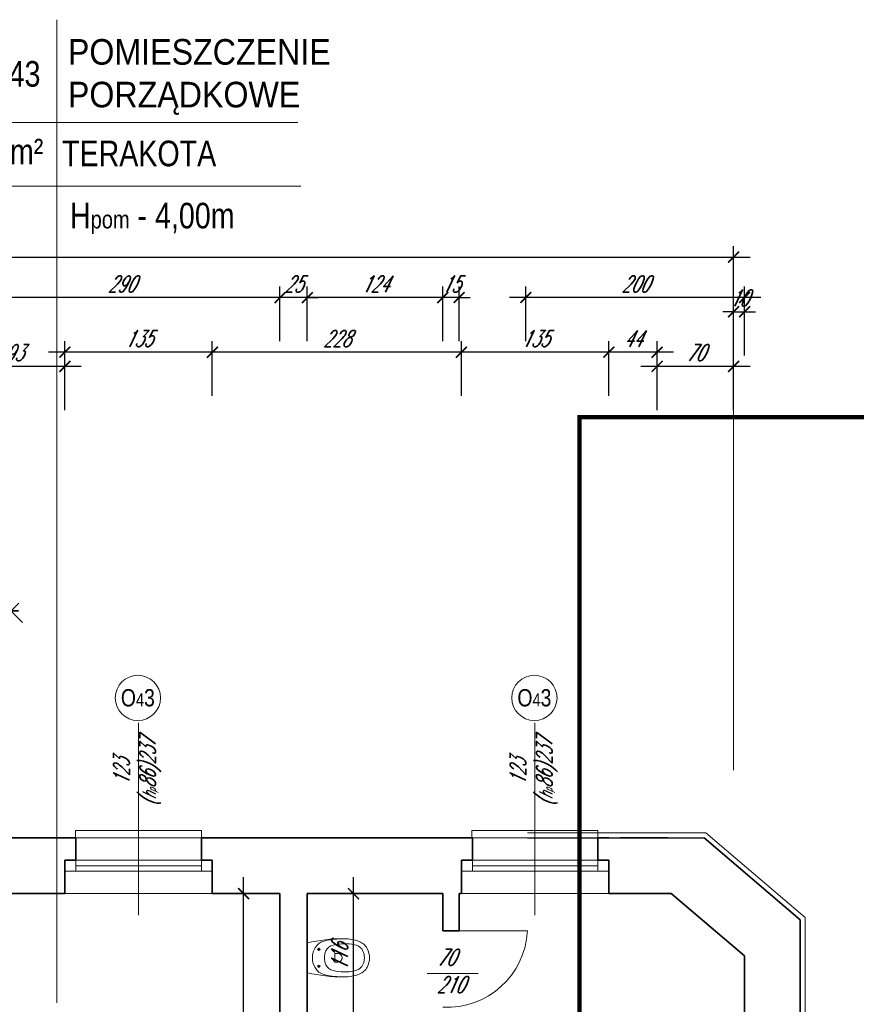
# Model space of a CAD drawing. Header units: millimetres. Extents: x 402 to 79005, y -7782 to 89952.
# Tile 59 of 256: x 25278 to 26044, y 15298 to 16199. Entities that reach past the tile are written whole.
import ezdxf

# ---------------------------------------------------------------- set-up
doc = ezdxf.new("R2010")
doc.units = ezdxf.units.MM
doc.header["$LTSCALE"] = 10
doc.linetypes.add('DASHED', pattern=[19.05, 12.7, -6.35])
doc.layers.get('0').update_dxf_attribs({"lineweight": 0})
doc.layers.get('Defpoints').update_dxf_attribs({"color": 253})
for name, color, linetype, lineweight in [('01 parter - ściany', 253, 'Continuous', 35), ('03-01_okna', 253, 'Continuous', 15), ('03_drzwi', 253, 'Continuous', 15), ('04-1_widok', 253, 'Continuous', 5), ('05-01_wymiary', 253, 'Continuous', 5), ('05-03_opis', 253, 'Continuous', 5), ('07_wyposażenie', 253, 'Continuous', 5), ('0_A_GRANICA OPRACOWANIA', 1, 'Continuous', 0), ('0_A_ŚCIANY ', 253, 'Continuous', 30)]:
    doc.layers.add(name, color=color, linetype=linetype, lineweight=lineweight)
doc.styles.add('ariel', font='ARIAL.TTF', dxfattribs={"width": 0.8})
doc.styles.add('ariel_wym', font='simplex.shx', dxfattribs={"width": 0.65, "oblique": 25})
doc.dimstyles.new('ariel 50', dxfattribs={"dimtxt": 15, "dimasz": 10, "dimexe": 10, "dimexo": 0, "dimgap": 5, "dimtad": 1, "dimdec": 1, "dimrnd": 0.5, "dimtxsty": 'ariel_wym', "dimblk": 'ARCHTICK', "dimcen": 2.5, "dimdle": 15, "dimazin": 0, "dimtfac": 1, "dimtdec": 1, "dimtix": 1, "dimtmove": 0, "dimatfit": 3, "dimldrblk": 'DOT', "dimfxl": 0, "dimarcsym": 0})
doc.dimstyles.new('ariel 50 wnętrze', dxfattribs={"dimtxt": 15, "dimasz": 10, "dimexe": 10, "dimexo": 0, "dimgap": 5, "dimtad": 1, "dimdec": 1, "dimrnd": 0.5, "dimtxsty": 'ariel_wym', "dimblk": 'ARCHTICK', "dimcen": 2.5, "dimdle": 15, "dimazin": 0, "dimtfac": 1, "dimtdec": 1, "dimtix": 1, "dimtmove": 0, "dimatfit": 3, "dimldrblk": 'DOT', "dimfxl": 0, "dimarcsym": 0})

# ---------------------------------------------------------------- blocks, each defined once
blk = doc.blocks.new('_ArchTick')
at = {"color": 0, "linetype": 'ByBlock', "const_width": 0.15}
blk.add_lwpolyline([(-0.5, -0.5), (0.5, 0.5)], dxfattribs=at)
blk = doc.blocks.new('*D3154')
at = {"layer": '05-01_wymiary', "color": 0, "lineweight": -2}
for p, q in [((25861.63, 15841.71), (25861.63, 15891.71)), ((25931.63, 15841.71), (25931.63, 15891.71)), ((25946.63, 15881.71), (25846.63, 15881.71))]:
    blk.add_line(p, q, dxfattribs=at)
at = {"layer": 'Defpoints', "color": 0, "lineweight": 0}
for p in [(25861.63, 15881.71), (25861.63, 15437.4), (25931.63, 15362.4)]:
    blk.add_point(p, dxfattribs=at)
at = {"layer": '05-01_wymiary', "color": 0, "lineweight": -2, "xscale": 10, "yscale": 10, "zscale": 10, "rotation": 180}
blk.add_blockref('_ArchTick', (25861.63, 15881.71), dxfattribs=at)
at = {"layer": '05-01_wymiary', "color": 0, "lineweight": -2, "xscale": 10, "yscale": 10, "zscale": 10}
blk.add_blockref('_ArchTick', (25931.63, 15881.71), dxfattribs=at)
at = {"layer": '05-01_wymiary', "color": 0, "insert": (25896.63, 15894.21), "char_height": 15, "attachment_point": 5, "style": 'ariel_wym'}
blk.add_mtext('70', dxfattribs=at)
blk = doc.blocks.new('_Dot')
at = {"color": 0, "linetype": 'ByBlock', "lineweight": -2}
blk.add_line((-0.5, 0), (-1, 0), dxfattribs=at)
at = {"color": 0, "linetype": 'ByBlock', "const_width": 0.5}
blk.add_lwpolyline([(-0.25, 0, 1), (0.25, 0, 1)], format="xyb", close=True, dxfattribs=at)
blk = doc.blocks.new('*D3155')
at = {"layer": '05-01_wymiary', "color": 0, "lineweight": -2}
for p, q in [((25817.47, 15854.65), (25817.47, 15904.65)), ((25861.63, 15854.65), (25861.63, 15904.65)), ((25876.63, 15894.65), (25802.47, 15894.65))]:
    blk.add_line(p, q, dxfattribs=at)
at = {"layer": 'Defpoints', "color": 0, "lineweight": 0}
for p in [(25817.47, 15894.65), (25861.63, 15450.35), (25817.47, 15399.31)]:
    blk.add_point(p, dxfattribs=at)
at = {"layer": '05-01_wymiary', "color": 0, "lineweight": -2, "xscale": 10, "yscale": 10, "zscale": 10, "rotation": 180}
blk.add_blockref('_ArchTick', (25817.47, 15894.65), dxfattribs=at)
at = {"layer": '05-01_wymiary', "color": 0, "lineweight": -2, "xscale": 10, "yscale": 10, "zscale": 10}
blk.add_blockref('_ArchTick', (25861.63, 15894.65), dxfattribs=at)
at = {"layer": '05-01_wymiary', "color": 0, "insert": (25839.55, 15907.15), "char_height": 15, "attachment_point": 5, "style": 'ariel_wym'}
blk.add_mtext('44', dxfattribs=at)
blk = doc.blocks.new('*D3156')
at = {"layer": '05-01_wymiary', "color": 0, "lineweight": -2}
for p, q in [((25682.57, 15854.65), (25682.57, 15904.65)), ((25817.47, 15854.65), (25817.47, 15904.65)), ((25832.47, 15894.65), (25667.57, 15894.65))]:
    blk.add_line(p, q, dxfattribs=at)
at = {"layer": 'Defpoints', "color": 0, "lineweight": 0}
for p in [(25682.57, 15894.65), (25682.57, 15399.35), (25817.47, 15399.31)]:
    blk.add_point(p, dxfattribs=at)
at = {"layer": '05-01_wymiary', "color": 0, "lineweight": -2, "xscale": 10, "yscale": 10, "zscale": 10, "rotation": 180}
blk.add_blockref('_ArchTick', (25682.57, 15894.65), dxfattribs=at)
at = {"layer": '05-01_wymiary', "color": 0, "lineweight": -2, "xscale": 10, "yscale": 10, "zscale": 10}
blk.add_blockref('_ArchTick', (25817.47, 15894.65), dxfattribs=at)
at = {"layer": '05-01_wymiary', "color": 0, "insert": (25750.02, 15907.15), "char_height": 15, "attachment_point": 5, "style": 'ariel_wym'}
blk.add_mtext('135', dxfattribs=at)
blk = doc.blocks.new('*D3157')
at = {"layer": '05-01_wymiary', "color": 0, "lineweight": -2}
for p, q in [((25454.6, 15854.65), (25454.6, 15904.65)), ((25682.57, 15854.65), (25682.57, 15904.65)), ((25697.57, 15894.65), (25439.6, 15894.65))]:
    blk.add_line(p, q, dxfattribs=at)
at = {"layer": 'Defpoints', "color": 0, "lineweight": 0}
for p in [(25454.6, 15894.65), (25454.6, 15399.35), (25682.57, 15399.35)]:
    blk.add_point(p, dxfattribs=at)
at = {"layer": '05-01_wymiary', "color": 0, "lineweight": -2, "xscale": 10, "yscale": 10, "zscale": 10, "rotation": 180}
blk.add_blockref('_ArchTick', (25454.6, 15894.65), dxfattribs=at)
at = {"layer": '05-01_wymiary', "color": 0, "lineweight": -2, "xscale": 10, "yscale": 10, "zscale": 10}
blk.add_blockref('_ArchTick', (25682.57, 15894.65), dxfattribs=at)
at = {"layer": '05-01_wymiary', "color": 0, "insert": (25568.59, 15907.15), "char_height": 15, "attachment_point": 5, "style": 'ariel_wym'}
blk.add_mtext('228', dxfattribs=at)
blk = doc.blocks.new('*D3158')
at = {"layer": '05-01_wymiary', "color": 0, "lineweight": -2}
for p, q in [((25319.7, 15854.65), (25319.7, 15904.65)), ((25454.6, 15854.65), (25454.6, 15904.65)), ((25469.6, 15894.65), (25304.7, 15894.65))]:
    blk.add_line(p, q, dxfattribs=at)
at = {"layer": 'Defpoints', "color": 0, "lineweight": 0}
for p in [(25319.7, 15894.65), (25319.7, 15399.35), (25454.6, 15399.35)]:
    blk.add_point(p, dxfattribs=at)
at = {"layer": '05-01_wymiary', "color": 0, "lineweight": -2, "xscale": 10, "yscale": 10, "zscale": 10, "rotation": 180}
blk.add_blockref('_ArchTick', (25319.7, 15894.65), dxfattribs=at)
at = {"layer": '05-01_wymiary', "color": 0, "lineweight": -2, "xscale": 10, "yscale": 10, "zscale": 10}
blk.add_blockref('_ArchTick', (25454.6, 15894.65), dxfattribs=at)
at = {"layer": '05-01_wymiary', "color": 0, "insert": (25387.15, 15907.15), "char_height": 15, "attachment_point": 5, "style": 'ariel_wym'}
blk.add_mtext('135', dxfattribs=at)
blk = doc.blocks.new('*D3159')
at = {"layer": '05-01_wymiary', "color": 0, "lineweight": -2}
for p, q in [((25226.64, 15841.71), (25226.64, 15891.71)), ((25319.7, 15841.71), (25319.7, 15891.71)), ((25334.7, 15881.71), (25211.64, 15881.71))]:
    blk.add_line(p, q, dxfattribs=at)
at = {"layer": 'Defpoints', "color": 0, "lineweight": 0}
for p in [(25226.64, 15881.71), (25226.64, 15614.4), (25319.7, 15399.35)]:
    blk.add_point(p, dxfattribs=at)
at = {"layer": '05-01_wymiary', "color": 0, "lineweight": -2, "xscale": 10, "yscale": 10, "zscale": 10, "rotation": 180}
blk.add_blockref('_ArchTick', (25226.64, 15881.71), dxfattribs=at)
at = {"layer": '05-01_wymiary', "color": 0, "lineweight": -2, "xscale": 10, "yscale": 10, "zscale": 10}
blk.add_blockref('_ArchTick', (25319.7, 15881.71), dxfattribs=at)
at = {"layer": '05-01_wymiary', "color": 0, "insert": (25273.17, 15894.21), "char_height": 15, "attachment_point": 5, "style": 'ariel_wym'}
blk.add_mtext('93', dxfattribs=at)
blk = doc.blocks.new('*D3169')
at = {"layer": '05-01_wymiary', "color": 0, "lineweight": -2}
for p, q in [((25931.63, 15891.71), (25931.63, 15941.71)), ((25941.66, 15891.71), (25941.66, 15941.71)), ((25931.63, 15931.71), (25921.63, 15931.71)), ((25931.63, 15931.71), (25941.66, 15931.71)), ((25941.66, 15931.71), (25951.66, 15931.71))]:
    blk.add_line(p, q, dxfattribs=at)
at = {"layer": 'Defpoints', "color": 0, "lineweight": 0}
for p in [(25941.66, 15931.71), (25931.63, 15362.4), (25941.66, 15342.3)]:
    blk.add_point(p, dxfattribs=at)
at = {"layer": '05-01_wymiary', "color": 0, "lineweight": -2, "xscale": 10, "yscale": 10, "zscale": 10}
blk.add_blockref('_ArchTick', (25931.63, 15931.71), dxfattribs=at)
at = {"layer": '05-01_wymiary', "color": 0, "lineweight": -2, "xscale": 10, "yscale": 10, "zscale": 10, "rotation": 180}
blk.add_blockref('_ArchTick', (25941.66, 15931.71), dxfattribs=at)
at = {"layer": '05-01_wymiary', "color": 0, "insert": (25936.65, 15944.21), "char_height": 15, "attachment_point": 5, "style": 'ariel_wym'}
blk.add_mtext('10', dxfattribs=at)
blk = doc.blocks.new('*D3170')
at = {"layer": '05-01_wymiary', "color": 0, "lineweight": -2}
for p, q in [((25741.52, 15904.65), (25741.52, 15954.65)), ((25941.64, 15904.65), (25941.64, 15954.65)), ((25956.64, 15944.65), (25726.52, 15944.65))]:
    blk.add_line(p, q, dxfattribs=at)
at = {"layer": 'Defpoints', "color": 0, "lineweight": 0}
for p in [(25741.52, 15944.65), (25741.52, 15399.35), (25941.64, 15355.24)]:
    blk.add_point(p, dxfattribs=at)
at = {"layer": '05-01_wymiary', "color": 0, "lineweight": -2, "xscale": 10, "yscale": 10, "zscale": 10, "rotation": 180}
blk.add_blockref('_ArchTick', (25741.52, 15944.65), dxfattribs=at)
at = {"layer": '05-01_wymiary', "color": 0, "lineweight": -2, "xscale": 10, "yscale": 10, "zscale": 10}
blk.add_blockref('_ArchTick', (25941.64, 15944.65), dxfattribs=at)
at = {"layer": '05-01_wymiary', "color": 0, "insert": (25841.58, 15957.15), "char_height": 15, "attachment_point": 5, "style": 'ariel_wym'}
blk.add_mtext('200', dxfattribs=at)
blk = doc.blocks.new('*D3171')
at = {"layer": '05-01_wymiary', "color": 0, "lineweight": -2}
for p, q in [((25665.51, 15904.65), (25665.51, 15954.65)), ((25680.51, 15904.65), (25680.51, 15954.65)), ((25665.51, 15944.65), (25655.51, 15944.65)), ((25680.51, 15944.65), (25665.51, 15944.65)), ((25680.51, 15944.65), (25690.51, 15944.65))]:
    blk.add_line(p, q, dxfattribs=at)
at = {"layer": 'Defpoints', "color": 0, "lineweight": 0}
for p in [(25665.51, 15944.65), (25665.51, 15399.35), (25680.51, 15399.35)]:
    blk.add_point(p, dxfattribs=at)
at = {"layer": '05-01_wymiary', "color": 0, "lineweight": -2, "xscale": 10, "yscale": 10, "zscale": 10}
blk.add_blockref('_ArchTick', (25665.51, 15944.65), dxfattribs=at)
at = {"layer": '05-01_wymiary', "color": 0, "lineweight": -2, "xscale": 10, "yscale": 10, "zscale": 10, "rotation": 180}
blk.add_blockref('_ArchTick', (25680.51, 15944.65), dxfattribs=at)
at = {"layer": '05-01_wymiary', "color": 0, "insert": (25673.01, 15957.15), "char_height": 15, "attachment_point": 5, "style": 'ariel_wym'}
blk.add_mtext('15', dxfattribs=at)
blk = doc.blocks.new('*D3172')
at = {"layer": '05-01_wymiary', "color": 0, "lineweight": -2}
for p, q in [((25541.51, 15904.65), (25541.51, 15954.65)), ((25665.51, 15904.65), (25665.51, 15954.65)), ((25680.51, 15944.65), (25526.51, 15944.65))]:
    blk.add_line(p, q, dxfattribs=at)
at = {"layer": 'Defpoints', "color": 0, "lineweight": 0}
for p in [(25541.51, 15944.65), (25541.51, 15399.35), (25665.51, 15399.35)]:
    blk.add_point(p, dxfattribs=at)
at = {"layer": '05-01_wymiary', "color": 0, "lineweight": -2, "xscale": 10, "yscale": 10, "zscale": 10, "rotation": 180}
blk.add_blockref('_ArchTick', (25541.51, 15944.65), dxfattribs=at)
at = {"layer": '05-01_wymiary', "color": 0, "lineweight": -2, "xscale": 10, "yscale": 10, "zscale": 10}
blk.add_blockref('_ArchTick', (25665.51, 15944.65), dxfattribs=at)
at = {"layer": '05-01_wymiary', "color": 0, "insert": (25603.51, 15957.15), "char_height": 15, "attachment_point": 5, "style": 'ariel_wym'}
blk.add_mtext('124', dxfattribs=at)
blk = doc.blocks.new('*D3173')
at = {"layer": '05-01_wymiary', "color": 0, "lineweight": -2}
for p, q in [((25516.51, 15904.65), (25516.51, 15954.65)), ((25541.51, 15904.65), (25541.51, 15954.65)), ((25516.51, 15944.65), (25506.51, 15944.65)), ((25541.51, 15944.65), (25516.51, 15944.65)), ((25541.51, 15944.65), (25551.51, 15944.65))]:
    blk.add_line(p, q, dxfattribs=at)
at = {"layer": 'Defpoints', "color": 0, "lineweight": 0}
for p in [(25516.51, 15944.65), (25516.51, 15399.35), (25541.51, 15399.35)]:
    blk.add_point(p, dxfattribs=at)
at = {"layer": '05-01_wymiary', "color": 0, "lineweight": -2, "xscale": 10, "yscale": 10, "zscale": 10}
blk.add_blockref('_ArchTick', (25516.51, 15944.65), dxfattribs=at)
at = {"layer": '05-01_wymiary', "color": 0, "lineweight": -2, "xscale": 10, "yscale": 10, "zscale": 10, "rotation": 180}
blk.add_blockref('_ArchTick', (25541.51, 15944.65), dxfattribs=at)
at = {"layer": '05-01_wymiary', "color": 0, "insert": (25529.01, 15957.15), "char_height": 15, "attachment_point": 5, "style": 'ariel_wym'}
blk.add_mtext('25', dxfattribs=at)
blk = doc.blocks.new('*D3174')
at = {"layer": '05-01_wymiary', "color": 0, "lineweight": -2}
for p, q in [((25226.6, 15904.65), (25226.6, 15954.65)), ((25516.51, 15904.65), (25516.51, 15954.65)), ((25531.51, 15944.65), (25211.6, 15944.65))]:
    blk.add_line(p, q, dxfattribs=at)
at = {"layer": 'Defpoints', "color": 0, "lineweight": 0}
for p in [(25226.6, 15944.65), (25226.6, 15450.35), (25516.51, 15399.35)]:
    blk.add_point(p, dxfattribs=at)
at = {"layer": '05-01_wymiary', "color": 0, "lineweight": -2, "xscale": 10, "yscale": 10, "zscale": 10, "rotation": 180}
blk.add_blockref('_ArchTick', (25226.6, 15944.65), dxfattribs=at)
at = {"layer": '05-01_wymiary', "color": 0, "lineweight": -2, "xscale": 10, "yscale": 10, "zscale": 10}
blk.add_blockref('_ArchTick', (25516.51, 15944.65), dxfattribs=at)
at = {"layer": '05-01_wymiary', "color": 0, "insert": (25371.56, 15957.15), "char_height": 15, "attachment_point": 5, "style": 'ariel_wym'}
blk.add_mtext('290', dxfattribs=at)
blk = doc.blocks.new('*D3184')
at = {"layer": '05-01_wymiary', "color": 0, "lineweight": -2}
for p, q in [((23816.65, 15941.71), (23816.65, 15991.71)), ((25931.63, 15941.71), (25931.63, 15991.71)), ((23801.65, 15981.71), (25946.63, 15981.71))]:
    blk.add_line(p, q, dxfattribs=at)
at = {"layer": 'Defpoints', "color": 0, "lineweight": 0}
for p in [(25931.63, 15981.71), (23816.65, 15368.03), (25931.63, 15362.4)]:
    blk.add_point(p, dxfattribs=at)
at = {"layer": '05-01_wymiary', "color": 0, "lineweight": -2, "xscale": 10, "yscale": 10, "zscale": 10, "rotation": 180}
blk.add_blockref('_ArchTick', (23816.65, 15981.71), dxfattribs=at)
at = {"layer": '05-01_wymiary', "color": 0, "lineweight": -2, "xscale": 10, "yscale": 10, "zscale": 10}
blk.add_blockref('_ArchTick', (25931.63, 15981.71), dxfattribs=at)
at = {"layer": '05-01_wymiary', "color": 0, "insert": (24874.14, 15994.21), "char_height": 15, "attachment_point": 5, "style": 'ariel_wym'}
blk.add_mtext('2115', dxfattribs=at)
blk = doc.blocks.new('*D2778')
at = {"layer": '05-01_wymiary', "color": 0, "lineweight": -2}
for p, q in [((25483.1, 14878.4), (25483.1, 15414.35)), ((25493.1, 15399.35), (25473.1, 15399.35)), ((25493.1, 14893.4), (25473.1, 14893.4))]:
    blk.add_line(p, q, dxfattribs=at)
at = {"layer": 'Defpoints', "color": 0, "lineweight": 0}
for p in [(25483.1, 15399.35), (25516.51, 15399.35), (25516.51, 14893.4)]:
    blk.add_point(p, dxfattribs=at)
at = {"layer": '05-01_wymiary', "color": 0, "lineweight": -2, "xscale": 10, "yscale": 10, "zscale": 10}
for p, rotation in [((25483.1, 15399.35), 90), ((25483.1, 14893.4), 270)]:
    blk.add_blockref('_ArchTick', p, dxfattribs=dict(at, rotation=rotation))
at = {"layer": '05-01_wymiary', "color": 0, "insert": (25470.6, 15146.37), "char_height": 15, "attachment_point": 5, "rotation": 90, "style": 'ariel_wym'}
blk.add_mtext('506', dxfattribs=at)
blk = doc.blocks.new('*D2803')
at = {"layer": '05-01_wymiary', "color": 0, "lineweight": -2}
for p, q in [((25583.74, 15268.4), (25583.74, 15414.35)), ((25573.74, 15399.35), (25593.74, 15399.35)), ((25573.74, 15283.4), (25593.74, 15283.4))]:
    blk.add_line(p, q, dxfattribs=at)
at = {"layer": 'Defpoints', "color": 0, "lineweight": 0}
for p in [(25541.51, 15399.35), (25583.74, 15399.35), (25541.51, 15283.4)]:
    blk.add_point(p, dxfattribs=at)
at = {"layer": '05-01_wymiary', "color": 0, "lineweight": -2, "xscale": 10, "yscale": 10, "zscale": 10}
for p, rotation in [((25583.74, 15399.35), 90), ((25583.74, 15283.4), 270)]:
    blk.add_blockref('_ArchTick', p, dxfattribs=dict(at, rotation=rotation))
at = {"layer": '05-01_wymiary', "color": 0, "insert": (25571.24, 15341.37), "char_height": 15, "attachment_point": 5, "rotation": 90, "style": 'ariel_wym'}
blk.add_mtext('116', dxfattribs=at)
blk = doc.blocks.new('*D3055')
at = {"layer": '05-01_wymiary', "color": 0, "lineweight": -2}
for p, q in [((25280.97, 15647.51), (25189.77, 15738.73)), ((25172.09, 15699.84), (25207.45, 15735.19)), ((25242.08, 15629.84), (25277.43, 15665.19))]:
    blk.add_line(p, q, dxfattribs=at)
at = {"layer": 'Defpoints', "color": 0, "lineweight": 0}
for p in [(25200.38, 15728.12), (25156.65, 15684.4), (25226.64, 15614.4)]:
    blk.add_point(p, dxfattribs=at)
at = {"layer": '05-01_wymiary', "color": 0, "lineweight": -2, "xscale": 10, "yscale": 10, "zscale": 10}
for p, rotation in [((25200.38, 15728.12), 134.9939123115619), ((25270.36, 15658.12), 314.9939123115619)]:
    blk.add_blockref('_ArchTick', p, dxfattribs=dict(at, rotation=rotation))
at = {"layer": '05-01_wymiary', "color": 0, "insert": (25244.21, 15701.96), "char_height": 15, "attachment_point": 5, "rotation": 314.99391, "style": 'ariel_wym'}
blk.add_mtext('99', dxfattribs=at)

msp = doc.modelspace()

# ---------------------------------------------------------------- linework, layer by layer
at = {"layer": '01 parter - ściany'}
for p, q in [((25319.7, 15450.35), (25226.6, 15450.35)), ((25682.57, 15450.31), (25454.6, 15450.35)), ((25871.65, 15450.34), (25827.49, 15450.31)), ((25904.65, 15450.33), (25992.64, 15375.42)), ((25319.7, 15399.35), (25319.7, 15429.85)), ((25454.6, 15429.85), (25454.6, 15399.35)), ((25682.57, 15399.31), (25682.57, 15429.81)), ((25817.47, 15429.81), (25817.47, 15399.31)), ((25319.7, 15399.35), (25213.6, 15399.35)), ((25516.51, 15399.35), (25454.6, 15399.35)), ((25516.51, 15399.35), (25516.51, 14893.4)), ((25541.51, 15399.35), (25541.51, 15283.4)), ((25665.51, 15399.35), (25541.51, 15399.35)), ((25665.51, 15365.4), (25665.51, 15399.35)), ((25682.57, 15399.35), (25680.51, 15399.35)), ((25680.51, 15399.35), (25680.51, 15365.4)), ((25874.59, 15399.4), (25817.47, 15399.31)), ((25874.59, 15399.4), (25941.66, 15342.3)), ((25992.66, 15238.4), (25992.64, 15375.42)), ((25680.51, 15365.4), (25665.51, 15365.4)), ((25941.66, 15238.4), (25941.66, 15342.3))]:
    msp.add_line(p, q, dxfattribs=at)
for points in [[(25319.7, 15429.85), (25329.7, 15429.85), (25329.7, 15450.35), (25319.7, 15450.35)], [(25454.6, 15429.85), (25444.6, 15429.85), (25444.6, 15450.35), (25454.6, 15450.35)], [(25682.57, 15429.81), (25692.57, 15429.81), (25692.57, 15450.31), (25682.57, 15450.31)], [(25817.47, 15429.81), (25807.47, 15429.81), (25807.47, 15450.31), (25817.47, 15450.31)]]:
    msp.add_lwpolyline(points, dxfattribs=at)
at = {"layer": '03-01_okna', "linetype": 'DASHED'}
for p, q in [((25319.7, 15450.35), (25454.6, 15450.35)), ((25682.57, 15450.31), (25817.47, 15450.31))]:
    msp.add_line(p, q, dxfattribs=at)
at = {"layer": '03-01_okna', "linetype": 'Continuous', "lineweight": 0}
for p, q in [((25319.7, 15429.85), (25454.6, 15429.85)), ((25329.7, 15419.85), (25329.7, 15429.85)), ((25329.7, 15424.85), (25444.6, 15424.85)), ((25444.6, 15419.85), (25444.6, 15429.85)), ((25682.57, 15429.81), (25817.47, 15429.81)), ((25692.57, 15419.81), (25692.57, 15429.81)), ((25692.57, 15424.81), (25807.47, 15424.81)), ((25807.47, 15419.81), (25807.47, 15429.81)), ((25319.7, 15419.85), (25454.6, 15419.85)), ((25682.57, 15419.81), (25817.47, 15419.81))]:
    msp.add_line(p, q, dxfattribs=at)
for points in [[(25444.6, 15450.35), (25444.6, 15457.09), (25329.3, 15457.09), (25329.3, 15450.35)], [(25807.47, 15450.35), (25807.47, 15457.09), (25692.17, 15457.09), (25692.17, 15450.35)]]:
    msp.add_lwpolyline(points, dxfattribs=at)
at = {"layer": '03_drzwi'}
for p, q in [((25673.01, 15365.4), (25743.01, 15365.39)), ((25651.12, 15326.39), (25697.77, 15326.39))]:
    msp.add_line(p, q, dxfattribs=at)
msp.add_arc((25669.26, 15369.15), 73.85, 267.08919, 357.07707, dxfattribs=at)
at = {"layer": '04-1_widok'}
for p, q in [((25454.6, 15399.35), (25319.7, 15399.35)), ((25817.47, 15399.31), (25682.57, 15399.31))]:
    msp.add_line(p, q, dxfattribs=at)
at = {"layer": '05-01_wymiary'}
msp.add_line((25931.63, 15991.71), (25931.63, 15512.4), dxfattribs=at)
at = {"layer": '05-03_opis'}
for p, q in [((25312.37, 16198.88), (25312.37, 15299.39)), ((25211.08, 16104.96), (25532.75, 16104.96)), ((25211.85, 16046.6), (25535.63, 16046.6))]:
    msp.add_line(p, q, dxfattribs=at)
at = {"layer": '05-03_opis', "lineweight": 0}
for p, q in [((25386.95, 15379.71), (25386.95, 15555.73)), ((25749.82, 15379.71), (25749.82, 15555.73))]:
    msp.add_line(p, q, dxfattribs=at)
for centre in [(25386.45, 15578.42), (25749.32, 15578.42)]:
    msp.add_circle(centre, 20.69, dxfattribs=at)
at = {"layer": '07_wyposażenie', "ltscale": 2}
for p, q in [((25541.51, 15354.22), (25541.52, 15327.02)), ((25552.01, 15349.82), (25552.01, 15346.92)), ((25553.46, 15348.37), (25550.56, 15348.37)), ((25553.47, 15332.87), (25550.57, 15332.87))]:
    msp.add_line(p, q, dxfattribs=at)
for points in [[(25589.05, 15355.55, 0.091012), (25574.99, 15358.13, 0.04468), (25557.81, 15356.27, 0.150678), (25550.56, 15352.25, 0.380316), (25550.57, 15328.99, 0.150678), (25557.82, 15324.98, 0.04468), (25575.01, 15323.13, 0.091012), (25589.06, 15325.71, 0.171854), (25596.3, 15332.09, 0.258868), (25596.3, 15349.18, 0.171854)], [(25558.6, 15334.29, 0.228329), (25565.16, 15329.03, 0.112012), (25584.57, 15328.62, 0.161795), (25591.26, 15332.53, 0.320353), (25591.26, 15348.74, 0.161795), (25584.56, 15352.64, 0.112012), (25565.15, 15352.22, 0.228329), (25558.6, 15346.96, 0.236897)]]:
    msp.add_lwpolyline(points, format="xyb", close=True, dxfattribs=at)
msp.add_lwpolyline([(25569.47, 15336.77), (25566.82, 15336.76), (25566.82, 15344.56), (25569.47, 15344.56, -1), (25569.47, 15336.77, -1)], format="xyb", dxfattribs=at)
for centre in [(25552.01, 15348.37), (25552.02, 15332.87)]:
    msp.add_circle(centre, 1, dxfattribs=at)
for centre, start, end in [((25575.04, 15212.42), 90.01944, 103.30543), ((25574.96, 15468.84), 256.73344, 270.01944)]:
    msp.add_arc(centre, 145.71, start, end, dxfattribs=at)
at = {"layer": '0_A_GRANICA OPRACOWANIA', "color": 1, "linetype": 'DASHED', "const_width": 4}
msp.add_lwpolyline([(25790.69, 15835.23), (26803.78, 15835.23), (26803.78, 14441.31), (25790.69, 14441.31)], close=True, dxfattribs=at)
at = {"layer": '0_A_ŚCIANY ', "lineweight": 0}
for points in [[(25997.15, 15377.48), (25997.15, 14910.9), (26588.15, 14910.9), (26588.15, 15678.48)], [(25743.08, 15454.84), (25906.3, 15454.83), (25997.15, 15377.48)]]:
    msp.add_lwpolyline(points, dxfattribs=at)
at = {"layer": '0_A_ŚCIANY ', "lineweight": 30}
for points in [[(25743.08, 15450.31), (25904.65, 15450.33)], [(25992.65, 15375.4), (25904.65, 15450.33)], [(25992.65, 15375.4), (25992.65, 14906.4), (26071.65, 14906.4)]]:
    msp.add_lwpolyline(points, dxfattribs=at)

# ---------------------------------------------------------------- texts
at = {"layer": '03_drzwi', "insert": (25660.06, 15308.52), "char_height": 15, "width": 160.5905, "attachment_point": 7, "style": 'ariel_wym'}
msp.add_mtext('70\\P210', dxfattribs=at)
at = {"layer": '05-03_opis', "char_height": 23.4234, "style": 'ariel'}
for s, insert, width, attachment_point in [('\\W0.9;{\\fArial|b0|i0|c238|p34;POMIESZCZENIE PORZĄDKOWE}', (25322.43, 16146.45), 356.6375, 4), ('{\\fArial|b0|i0|c238|p34;3.4}3', (25271.86, 16149.17), 108.9126, 5), ('{\\fArial|b0|i0|c238|p34;14,93m²}', (25251.93, 16076.06), 108.9126, 5), ('{\\fArial|b0|i0|c238|p34;TERAKOTA}', (25317.09, 16076.33), 322.789, 4), ('{\\fArial|b0|i0|c238|p34; H\\H0.7x;pom\\H1.429x; - 4,00m}', (25317.09, 16017.15), 322.789, 4)]:
    msp.add_mtext(s, dxfattribs=dict(at, insert=insert, width=width, attachment_point=attachment_point))
at = {"layer": '05-03_opis', "lineweight": 0, "char_height": 15.84, "width": 75.1935, "attachment_point": 5, "style": 'ariel'}
for insert in [(25386.45, 15578.42), (25749.32, 15578.42)]:
    msp.add_mtext('O{\\H0.7576x;4}3', dxfattribs=dict(at, insert=insert))
at = {"layer": '05-03_opis', "lineweight": 0, "char_height": 14.4, "width": 62.6613, "attachment_point": 5, "rotation": 90, "style": 'ariel_wym'}
for insert in [(25385.88, 15510.84), (25748.75, 15510.84)]:
    msp.add_mtext('123\\P({\\H0.8333x;h\\H0.6x;p}86)237', dxfattribs=dict(at, insert=insert))

# ---------------------------------------------------------------- dimensions: what is measured, and where the dimension line sits
at = {"layer": '05-01_wymiary'}
for base, p1, p2, picture, middle in [((25931.63, 15981.71), (23816.65, 15368.03), (25931.63, 15362.4), '*D3184', (24874.14, 15994.21)), ((25226.6, 15944.65), (25516.51, 15399.35), (25226.6, 15450.35), '*D3174', (25371.56, 15957.15)), ((25516.51, 15944.65), (25541.51, 15399.35), (25516.51, 15399.35), '*D3173', (25529.01, 15957.15)), ((25541.51, 15944.65), (25665.51, 15399.35), (25541.51, 15399.35), '*D3172', (25603.51, 15957.15)), ((25665.51, 15944.65), (25680.51, 15399.35), (25665.51, 15399.35), '*D3171', (25673.01, 15957.15)), ((25741.52, 15944.65), (25941.64, 15355.24), (25741.52, 15399.35), '*D3170', (25841.58, 15957.15)), ((25941.66, 15931.71), (25931.63, 15362.4), (25941.66, 15342.3), '*D3169', (25936.65, 15944.21)), ((25319.7, 15894.65), (25454.6, 15399.35), (25319.7, 15399.35), '*D3158', (25387.15, 15907.15)), ((25454.6, 15894.65), (25682.57, 15399.35), (25454.6, 15399.35), '*D3157', (25568.59, 15907.15)), ((25682.57, 15894.65), (25817.47, 15399.31), (25682.57, 15399.35), '*D3156', (25750.02, 15907.15)), ((25817.47, 15894.65), (25861.63, 15450.35), (25817.47, 15399.31), '*D3155', (25839.55, 15907.15)), ((25226.64, 15881.71), (25319.7, 15399.35), (25226.64, 15614.4), '*D3159', (25273.17, 15894.21)), ((25861.63, 15881.71), (25931.63, 15362.4), (25861.63, 15437.4), '*D3154', (25896.63, 15894.21))]:
    dim = msp.add_linear_dim(base=base, p1=p1, p2=p2, dimstyle='ariel 50', dxfattribs=at)
    dim.commit()
    dim.dimension.update_dxf_attribs({"geometry": picture, "text_midpoint": middle})
dim = msp.add_aligned_dim(p1=(25226.64, 15614.4), p2=(25156.65, 15684.4), distance=-61.83, dimstyle='ariel 50', dxfattribs=at)
dim.commit()
dim.dimension.update_dxf_attribs({"geometry": '*D3055', "text_midpoint": (25244.21, 15701.96)})
dim = msp.add_linear_dim(base=(25483.1048, 15399.3462), p1=(25516.5128, 14893.403), p2=(25516.5128, 15399.3462), angle=90, dimstyle='ariel 50 wnętrze', dxfattribs=at)
dim.commit()
dim.dimension.update_dxf_attribs({"geometry": '*D2778', "text_midpoint": (25470.6048, 15146.3746)})
dim = msp.add_linear_dim(base=(25583.7431, 15399.3462), p1=(25541.5128, 15283.403), p2=(25541.5128, 15399.3462), angle=90, dimstyle='ariel 50 wnętrze', override={"dimtmove": 1}, dxfattribs=at)
dim.commit()
dim.dimension.update_dxf_attribs({"geometry": '*D2803', "text_midpoint": (25571.2431, 15341.3746)})

doc.saveas('drawing.dxf')
